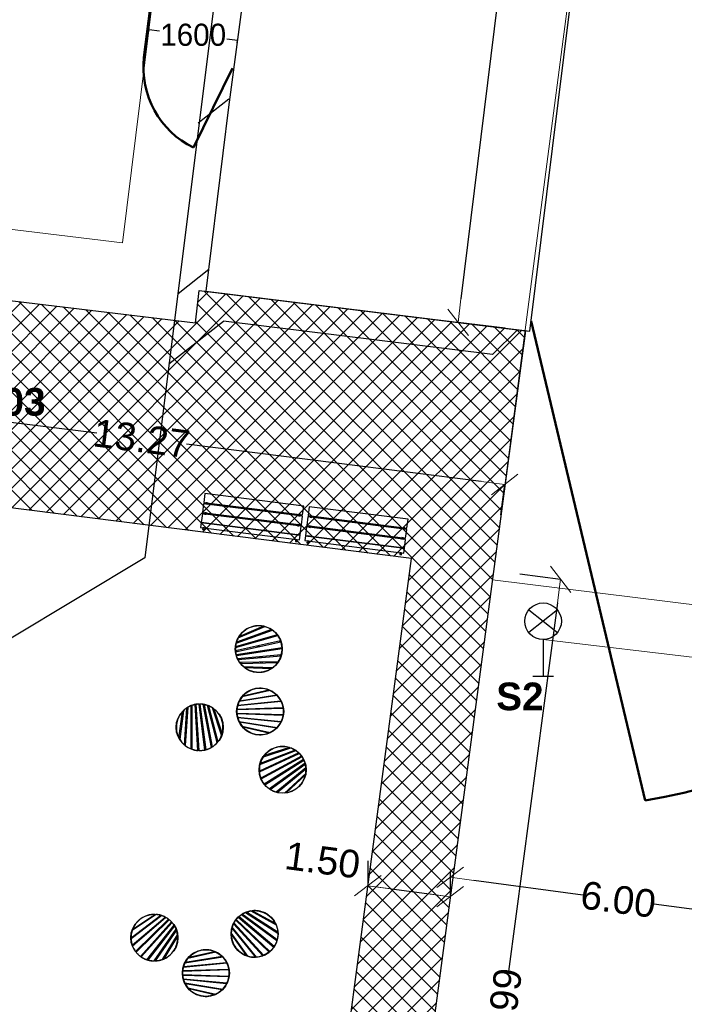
# Model space of a CAD drawing. Header units: millimetres. Extents: x 1001806 to 1216649, y -881308 to -714934.
# Tile 6 of 15: x 1079730 to 1091737, y -796494 to -778704. Entities that reach past the tile are written whole.
import ezdxf

# ---------------------------------------------------------------- set-up
doc = ezdxf.new("R2010")
doc.units = ezdxf.units.MM
doc.header["$MEASUREMENT"] = 0
for name, color, linetype in [('0 - OBRÁZEK_ TABULKA .R', 7, 'Continuous'), ('2 - KÓTA NS.2D', 7, 'Continuous'), ('2 - TEXT HLAVNÍ UNIVERSÁL.2D', 7, 'Continuous'), ('2 - ČÁRA HLAVNÍ.2D', 7, 'Continuous'), ('2 - ČÁRA POMOCNÁ.2Da', 7, 'Continuous'), ('Nové_3 - SVĚTLA.3D', 7, 'Continuous')]:
    doc.layers.add(name, color=color, linetype=linetype)
doc.styles.add('GENEROVANÝ_STYL_1', font='Arial.ttf')
doc.styles.add('GENEROVANÝ_STYL_7', font='arialbd.ttf')
doc.linetypes.add('KANALIZACE - DEŠŤOVÁ', pattern='A,0,[8,SYROVICE PÓDIUM1.Shx,S=23.809524,R=0,X=0,Y=0],-3000,0', length=3000)
doc.linetypes.add('ČÁRA DVOJITÁ II', pattern='A,0,[9,SYROVICE PÓDIUM1.Shx,S=1.984127,R=0,X=0,Y=-0.0625],-250,0', length=250)
doc.dimstyles.new('GENEROVANÝ_STYL__1', dxfattribs={"dimtxt": 500, "dimasz": 427.5, "dimexe": 0.18, "dimexo": 450, "dimgap": 0, "dimtad": 1, "dimlfac": 0.001, "dimzin": 0, "dimdsep": 46, "dimtxsty": 'GENEROVANÝ_STYL_1', "dimblk": 'ARROWHEAD_6', "dimblk1": 'ARROWHEAD_6', "dimblk2": 'ARROWHEAD_6', "dimcen": 0.09, "dimclrd": 256, "dimclre": 256, "dimclrt": 256, "dimadec": 0, "dimazin": 0, "dimtfac": 1, "dimtdec": 4, "dimtmove": 0, "dimatfit": 3, "dimfxl": 1, "dimtolj": 1, "dimtzin": 0, "dimarcsym": 0})
doc.dimstyles.get("Standard").update_dxf_attribs({"dimtxt": 0.18, "dimasz": 0.18, "dimexe": 0.18, "dimexo": 0.0625, "dimgap": 0.09, "dimtad": 0, "dimtih": 1, "dimtoh": 1, "dimdec": 4, "dimzin": 0, "dimdsep": 46, "dimtxsty": 'Standard', "dimcen": 0.09, "dimadec": 0, "dimazin": 0, "dimtfac": 1, "dimtdec": 4, "dimtofl": 0, "dimtmove": 0, "dimatfit": 3, "dimfxl": 1, "dimtolj": 1, "dimtzin": 0, "dimarcsym": 0})

# ---------------------------------------------------------------- blocks, each defined once
blk = doc.blocks.new('Venkovní lavička 26')
at = {"layer": '2 - ČÁRA POMOCNÁ.2Da', "color": 1, "linetype": 'Continuous', "lineweight": 30, "flags": 128}
for points in [[(39.9996, -33.77465), (70.0002, -33.77465), (70.0002, 0), (39.9996, 0)], [(1760.0004, -33.77465), (1760.0004, 0), (1729.9998, 0), (1729.9998, -33.77465)], [(1800, -33.77465), (0, -33.77465), (0, -121.7749), (1800, -121.7749)], [(0, -284.1293), (1800, -284.1293), (1800, -124.059), (0, -124.059)], [(70.0002, -121.7749), (39.9996, -121.7749), (39.9996, -124.059), (70.0002, -124.059)], [(1760.0004, -124.0213), (1760.0004, -121.7749), (1729.9998, -121.7749), (1729.9998, -124.0213)], [(0, -467.0666), (1800, -467.0666), (1800, -306.9963), (0, -306.9963)], [(70.0002, -306.99695), (70.0002, -284.1293), (39.9996, -284.1293), (39.9996, -306.99695)], [(1729.9998, -284.1293), (1729.9998, -306.99695), (1760.0004, -306.99695), (1760.0004, -284.1293)], [(0, -650.0039), (1800, -650.0039), (1800, -489.9336), (0, -489.9336)], [(70.0002, -489.93425), (70.0002, -467.0666), (39.9996, -467.0666), (39.9996, -489.93425)], [(1729.9998, -467.0666), (1729.9998, -489.93425), (1760.0004, -489.93425), (1760.0004, -467.0666)]]:
    blk.add_lwpolyline(points, close=True, dxfattribs=at)
blk = doc.blocks.new('Čára_2', base_point=(1089187, -789902))
at = {"layer": '2 - ČÁRA HLAVNÍ.2D', "color": 1, "linetype": 'Continuous', "lineweight": 30}
for p, q in [((1089187, -789902), (1089187, -790567)), ((1088999, -790567), (1089374, -790567))]:
    blk.add_line(p, q, dxfattribs=at)
blk = doc.blocks.new('ARROWHEAD_6')
at = {"color": 0, "linetype": 'Continuous', "lineweight": 0}
for p, q in [((-0.5, -0.5), (0.5, 0.5)), ((0, 0), (-1, 0))]:
    blk.add_line(p, q, dxfattribs=at)
blk = doc.blocks.new('*D8', base_point=(1118812, -1697940))
at = {"layer": '2 - KÓTA NS.2D', "color": 96, "linetype": 'Continuous', "lineweight": -2, "true_color": 0x007d00}
for p, q in [((1086021, -793903), (1086021, -794353)), ((1087508, -794101), (1087508, -794551)), ((1086445, -794409), (1087084, -794494))]:
    blk.add_line(p, q, dxfattribs=at)
at = {"layer": 'Defpoints', "color": 0}
for p in [(1086021, -794353), (1087508, -794551), (1087508, -794551)]:
    blk.add_point(p, dxfattribs=at)
at = {"layer": '2 - KÓTA NS.2D', "color": 96, "lineweight": -2, "true_color": 0x007d00, "xscale": 427.5, "yscale": 427.5, "zscale": 427.5}
for p, rotation in [((1086021, -794353), 172.4284188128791), ((1087508, -794551), 352.428418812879)]:
    blk.add_blockref('ARROWHEAD_6', p, dxfattribs=dict(at, rotation=rotation))
at = {"layer": '2 - KÓTA NS.2D', "color": 96, "lineweight": 0, "true_color": 0x007d00, "insert": (1085202, -793891), "char_height": 500, "attachment_point": 5, "rotation": 352.4284, "style": 'GENEROVANÝ_STYL_1'}
blk.add_mtext('\\A1;1.50', dxfattribs=at)
blk = doc.blocks.new('*D10', base_point=(1118812, -1697940))
at = {"layer": '2 - KÓTA NS.2D', "color": 96, "linetype": 'Continuous', "lineweight": -2, "true_color": 0x007d00}
for p, q in [((1087508, -794101), (1087508, -794197)), ((1087932, -794254), (1089902, -794516)), ((1093124, -794944), (1091189, -794687)), ((1093547, -795066), (1093547, -795001))]:
    blk.add_line(p, q, dxfattribs=at)
at = {"layer": 'Defpoints', "color": 0}
for p in [(1087508, -794551), (1093547, -794616), (1093451, -795341)]:
    blk.add_point(p, dxfattribs=at)
at = {"layer": '2 - KÓTA NS.2D', "color": 96, "lineweight": -2, "true_color": 0x007d00, "xscale": 427.5, "yscale": 427.5, "zscale": 427.5}
for p, rotation in [((1087508, -794198), 172.4284188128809), ((1093547, -795000), 352.428418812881)]:
    blk.add_blockref('ARROWHEAD_6', p, dxfattribs=dict(at, rotation=rotation))
at = {"layer": '2 - KÓTA NS.2D', "color": 96, "lineweight": 0, "true_color": 0x007d00, "insert": (1090545, -794601), "char_height": 500, "attachment_point": 5, "rotation": 352.4284, "style": 'GENEROVANÝ_STYL_1'}
blk.add_mtext('\\A1;6.00', dxfattribs=at)
blk = doc.blocks.new('*D12', base_point=(1118812, -1697940))
at = {"layer": '2 - KÓTA NS.2D', "color": 96, "linetype": 'Continuous', "lineweight": -2, "true_color": 0x007d00}
for p, q in [((1088765, -788717), (1089501, -788815)), ((1089445, -789239), (1088559, -795901)), ((1087450, -804238), (1088342, -797526)), ((1086632, -804560), (1087393, -804662))]:
    blk.add_line(p, q, dxfattribs=at)
at = {"layer": 'Defpoints', "color": 0}
for p in [(1088319, -788658), (1086186, -804501), (1087740, -804708)]:
    blk.add_point(p, dxfattribs=at)
at = {"layer": '2 - KÓTA NS.2D', "color": 96, "lineweight": -2, "true_color": 0x007d00, "xscale": 427.5, "yscale": 427.5, "zscale": 427.5}
for p, rotation in [((1089501, -788815), 82.42286046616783), ((1087393, -804662), 262.4228604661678)]:
    blk.add_blockref('ARROWHEAD_6', p, dxfattribs=dict(at, rotation=rotation))
at = {"layer": '2 - KÓTA NS.2D', "color": 96, "lineweight": 0, "true_color": 0x007d00, "insert": (1088450, -796714), "char_height": 500, "attachment_point": 5, "rotation": 82.4229, "style": 'GENEROVANÝ_STYL_1'}
blk.add_mtext('\\A1;15.99', dxfattribs=at)
blk = doc.blocks.new('*D14', base_point=(1118812, -1697940))
at = {"layer": '2 - KÓTA NS.2D', "color": 96, "linetype": 'Continuous', "lineweight": -2, "true_color": 0x007d00}
for p, q in [((1075189, -786520), (1075325, -785440)), ((1075749, -785493), (1081121, -786171)), ((1088068, -787048), (1082746, -786376)), ((1088422, -787653), (1088492, -787101))]:
    blk.add_line(p, q, dxfattribs=at)
at = {"layer": 'Defpoints', "color": 0}
for p in [(1075133, -786966), (1088448, -787448), (1088366, -788100)]:
    blk.add_point(p, dxfattribs=at)
at = {"layer": '2 - KÓTA NS.2D', "color": 96, "lineweight": -2, "true_color": 0x007d00, "xscale": 427.5, "yscale": 427.5, "zscale": 427.5}
for p, rotation in [((1075325, -785440), 172.8084746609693), ((1088492, -787101), 352.8084746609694)]:
    blk.add_blockref('ARROWHEAD_6', p, dxfattribs=dict(at, rotation=rotation))
at = {"layer": '2 - KÓTA NS.2D', "color": 96, "lineweight": 0, "true_color": 0x007d00, "insert": (1081933, -786274), "char_height": 500, "attachment_point": 5, "rotation": 352.8085, "style": 'GENEROVANÝ_STYL_1'}
blk.add_mtext('\\A1;13.27', dxfattribs=at)
blk = doc.blocks.new('*D19', base_point=(1118812, -1697940))
at = {"layer": '2 - KÓTA NS.2D', "color": 96, "linetype": 'Continuous', "lineweight": -2, "true_color": 0x007d00}
for p, q in [((1090129, -771119), (1089277, -771013)), ((1089225, -771438), (1088567, -776755)), ((1087703, -783749), (1088366, -778381)), ((1088503, -784279), (1087650, -784173))]:
    blk.add_line(p, q, dxfattribs=at)
at = {"layer": 'Defpoints', "color": 0}
for p in [(1090576, -771174), (1087998, -784216), (1088949, -784334)]:
    blk.add_point(p, dxfattribs=at)
at = {"layer": '2 - KÓTA NS.2D', "color": 96, "lineweight": -2, "true_color": 0x007d00, "xscale": 427.5, "yscale": 427.5, "zscale": 427.5}
for p, rotation in [((1089277, -771013), 82.95314980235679), ((1087650, -784173), 262.9531498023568)]:
    blk.add_blockref('ARROWHEAD_6', p, dxfattribs=dict(at, rotation=rotation))
at = {"layer": '2 - KÓTA NS.2D', "color": 96, "lineweight": 0, "true_color": 0x007d00, "insert": (1088467, -777568), "char_height": 500, "attachment_point": 5, "rotation": 82.9531, "style": 'GENEROVANÝ_STYL_1'}
blk.add_mtext('\\A1;13.26', dxfattribs=at)
blk = doc.blocks.new('*D30')
at = {"color": 0, "lineweight": -2}
for p, q in [((1082061, -778925), (1082066, -778880)), ((1082066, -778881), (1082255, -778904)), ((1083662, -779078), (1083474, -779055)), ((1083657, -779123), (1083663, -779078))]:
    blk.add_line(p, q, dxfattribs=at)
at = {"color": 0}
for points in [[(1082066, -778880), (1082066, -778881), (1082066, -778880)], [(1083662, -779078), (1083662, -779078), (1083663, -779078)]]:
    blk.add_solid(points, dxfattribs=at)
at = {"layer": 'Defpoints', "color": 0}
for p in [(1082061, -778925), (1082066, -778880), (1083657, -779123)]:
    blk.add_point(p, dxfattribs=at)
at = {"color": 0, "lineweight": 18, "insert": (1082864, -778979), "char_height": 400, "attachment_point": 5}
blk.add_mtext('\\A1;1600', dxfattribs=at)

msp = doc.modelspace()

# ---------------------------------------------------------------- hatches: boundary and pattern name
at = {"layer": '0 - OBRÁZEK_ TABULKA .R', "linetype": 'Continuous', "lineweight": 0}
h = msp.add_hatch(dxfattribs=at)
h.set_pattern_fill('PODLAHA___DLAŽBA_50_kopí_85', color=0, style=0, pattern_type=2)
h.set_pattern_definition([(45, (1118812.4, -1697940.48), (-176.776695, 176.776695), []), (135, (1118812.4, -1697940.48), (176.776695, 176.776695), [])])
h.paths.add_polyline_path([(1075132.527, -786966.263), (1086807.347, -788439.381), (1084706.742, -804242.474), (1086185.578, -804500.947), (1088867.614, -784323.689), (1082975.23, -783595.307), (1082903.08, -784179.107), (1075540.356, -783296.422)])

# ---------------------------------------------------------------- linework, layer by layer
at = {"color": 1, "lineweight": 50}
for p, q in [((1082089.311, -778495.027), (1081974.796, -779387.712)), ((1083572.067, -779579.169), (1082867.759, -781015.814)), ((1088971.613, -784151.769), (1091033.116, -792809.725))]:
    msp.add_line(p, q, dxfattribs=at)
for centre, radius, start, end in [((1083585.333, -779563.315), 1620.083, 173.7774241, 243.7093664), ((1089832.877, -784922.556), 7977.97, 278.6526658, 357.6935127)]:
    msp.add_arc(centre, radius, start, end, dxfattribs=at)
at = {"layer": '0 - OBRÁZEK_ TABULKA .R', "color": 0, "linetype": 'Continuous', "lineweight": 15, "flags": 128}
for points in [[(1088269.314, -788824.77), (1101791.774, -790496.345), (1104141.052, -771433.678), (1103297.365, -770026.426), (1090772.882, -768478.216), (1090575.865, -771173.927)], [(1075132.527, -786966.263), (1086807.347, -788439.381), (1084706.742, -804242.474), (1086185.578, -804500.947), (1088867.614, -784323.689), (1082975.23, -783595.307), (1082903.08, -784179.107), (1075540.356, -783296.422)]]:
    msp.add_lwpolyline(points, close=True, dxfattribs=at)
at = {"layer": '0 - OBRÁZEK_ TABULKA .R', "color": 0, "linetype": 'Continuous', "lineweight": 30, "flags": 128}
msp.add_lwpolyline([(1084503.901, -772201.777), (1083861.029, -777565.076), (1083504.825, -780283.952), (1083093.684, -783609.946), (1088949.116, -784333.763), (1090575.865, -771173.927), (1084720.432, -770450.11), (1084503.901, -772201.777)], close=True, dxfattribs=at)
at = {"layer": '2 - ČÁRA HLAVNÍ.2D', "color": 0, "linetype": 'KANALIZACE - DEŠŤOVÁ', "lineweight": 30}
for p, q in [((1084240.278, -770390.132), (1081988.288, -788424.52)), ((1082952.496, -780568.913), (1083509.983, -780134.645)), ((1082591.447, -783648.286), (1083148.935, -783214.018)), ((1082425.541, -784922.91), (1083413.533, -784153.29)), ((1088273.488, -784754.052), (1083413.533, -784153.29)), ((1088721.867, -784305.672), (1088273.488, -784754.052)), ((1081988.288, -788424.52), (1079543.49, -789897.847))]:
    msp.add_line(p, q, dxfattribs=at)
at = {"layer": '2 - ČÁRA HLAVNÍ.2D', "color": 0, "linetype": 'Continuous', "lineweight": 30}
for p, q in [((1088929.179, -789366.162), (1089443.924, -789778.668)), ((1089443.924, -789366.162), (1088929.179, -789778.668)), ((1083678.762, -789873.613), (1084156.544, -789667.837)), ((1084131.951, -789662.097), (1083691.488, -789851.8)), ((1083628.346, -790049.686), (1084390.942, -789829.728)), ((1084381.369, -789816.878), (1083629.605, -790033.712)), ((1083641.136, -789968.861), (1084295.861, -789734.025)), ((1084280.705, -789723.526), (1083646.164, -789951.122)), ((1083969.516, -789732.056), (1083972.332, -789747.176)), ((1083987.512, -789828.688), (1083990.294, -789843.626)), ((1083997.766, -789719.889), (1084000.581, -789735.009)), ((1084016.117, -789818.428), (1084018.899, -789833.366)), ((1084443.727, -789929.456), (1083628.962, -790108.614)), ((1083630.446, -790123.646), (1084448.686, -789943.724)), ((1084469.035, -790052.99), (1083640.883, -790179.688)), ((1083644.91, -790194.246), (1084469.546, -790068.087)), ((1084005.503, -789925.29), (1084008.262, -789940.106)), ((1084023.488, -790021.862), (1084026.236, -790036.616)), ((1084034.463, -789916.937), (1084037.223, -789931.753)), ((1084052.804, -790015.416), (1084055.552, -790030.17)), ((1084456.2, -790180.13), (1083665.549, -790249.445)), ((1083672.474, -790263.896), (1084451.895, -790195.565)), ((1084041.468, -790118.403), (1084044.216, -790133.157)), ((1084059.442, -790214.913), (1084062.201, -790229.729)), ((1084071.139, -790113.864), (1084073.886, -790128.618)), ((1084089.468, -790212.281), (1084092.227, -790227.097)), ((1084401.946, -790303.645), (1083706.577, -790320.247)), ((1083717.654, -790334.987), (1084391.586, -790318.896)), ((1084295.796, -790415.548), (1083775.969, -790395.565)), ((1083795.694, -790411.334), (1084274.918, -790429.757)), ((1084077.41, -790311.394), (1084080.192, -790326.331)), ((1084095.373, -790407.844), (1084098.189, -790422.963)), ((1084107.791, -790310.668), (1084110.573, -790325.606)), ((1084126.109, -790409.026), (1084128.925, -790424.145)), ((1084379.51, -790914.027), (1083692.856, -791025.02)), ((1083701.047, -791008.501), (1084366.533, -790900.93)), ((1084254.666, -790823.45), (1083747.285, -790938.27)), ((1083763.79, -790919.156), (1084231.54, -790813.304)), ((1084059.042, -790867.72), (1084059.042, -790852.34)), ((1084059.042, -790965.828), (1084059.042, -790950.634)), ((1084089.042, -790860.93), (1084089.042, -790845.551)), ((1084089.042, -790960.979), (1084089.042, -790945.784)), ((1082767.735, -791127.056), (1082721.974, -791821.115)), ((1082825.145, -791880.546), (1082826.915, -791098.137)), ((1082841.928, -791092.535), (1082840.132, -791886.216)), ((1082950.529, -791909.546), (1082898.754, -791076.924)), ((1082913.615, -791074.218), (1082965.61, -791910.39)), ((1083076.261, -791899.911), (1082970.366, -791068.843)), ((1082985.47, -791068.712), (1083090.916, -791896.251)), ((1083194.971, -791852.612), (1083044.217, -791073.378)), ((1083060.014, -791076.062), (1083208.627, -791844.229)), ((1083298.807, -791766.488), (1083123.571, -791093.357)), ((1083140.788, -791099.954), (1083310.622, -791752.333)), ((1083655.301, -791160.182), (1084489.096, -791133.226)), ((1084455.462, -791025.52), (1083665.485, -791102.137)), ((1083669.647, -791086.663), (1084448.403, -791011.134)), ((1084059.042, -791063.967), (1084059.042, -791048.897)), ((1084089.042, -791061.058), (1084089.042, -791045.987)), ((1082607.749, -791683.3), (1082669.03, -791207.653)), ((1082686.503, -791189.42), (1082620.03, -791705.367)), ((1082707.712, -791809.43), (1082752.062, -791136.767)), ((1083377.21, -791633.66), (1083215.065, -791139.364)), ((1083235.651, -791153.993), (1083385.131, -791609.681)), ((1084491.358, -791148.161), (1083654.008, -791175.231)), ((1083654.008, -791232.236), (1084491.358, -791259.307)), ((1084489.096, -791274.241), (1083655.301, -791247.286)), ((1083665.485, -791305.331), (1084455.462, -791381.947)), ((1084059.042, -791162.137), (1084059.042, -791147.129)), ((1084059.042, -791260.338), (1084059.042, -791245.33)), ((1084089.042, -791161.167), (1084089.042, -791146.159)), ((1084089.042, -791261.308), (1084089.042, -791246.3)), ((1082826.03, -791489.359), (1082841.033, -791487.938)), ((1082923.824, -791480.097), (1082938.765, -791478.682)), ((1083021.588, -791470.839), (1083036.529, -791469.424)), ((1083119.321, -791461.583), (1083134.324, -791460.162)), ((1083125.046, -791491.175), (1083140.049, -791489.754)), ((1083217.023, -791452.331), (1083232.149, -791450.898)), ((1083224.678, -791481.74), (1083239.805, -791480.307)), ((1083314.694, -791443.081), (1083330.005, -791441.631)), ((1083324.282, -791472.307), (1083339.592, -791470.857)), ((1084448.403, -791396.333), (1083669.647, -791320.805)), ((1083692.856, -791382.448), (1084379.51, -791493.44)), ((1084366.533, -791506.537), (1083701.047, -791398.966)), ((1083747.285, -791469.197), (1084254.666, -791584.018)), ((1084231.54, -791594.163), (1083763.79, -791488.312)), ((1084059.042, -791358.571), (1084059.042, -791343.5)), ((1084059.042, -791456.834), (1084059.042, -791441.639)), ((1084089.042, -791361.48), (1084089.042, -791346.409)), ((1084089.042, -791461.683), (1084089.042, -791446.488)), ((1082626.418, -791538.396), (1082641.729, -791536.946)), ((1082630.349, -791507.89), (1082645.66, -791506.44)), ((1082726.205, -791528.946), (1082741.332, -791527.514)), ((1082728.204, -791498.623), (1082743.331, -791497.19)), ((1082825.962, -791519.499), (1082840.965, -791518.078)), ((1082925.687, -791510.055), (1082940.628, -791508.64)), ((1083025.382, -791500.614), (1083040.323, -791499.199)), ((1084059.042, -791555.127), (1084059.042, -791539.748)), ((1084089.042, -791561.916), (1084089.042, -791546.537)), ((1084770.31, -791951.907), (1084060.149, -792280.295)), ((1084061.329, -792296.275), (1084781.721, -791963.156)), ((1084070.522, -792161.684), (1084719.129, -791910.445)), ((1084703.714, -791900.33), (1084075.101, -792143.824)), ((1084819.843, -792008.097), (1084086.737, -792406.213)), ((1084092.333, -792420.243), (1084828.565, -792020.43)), ((1084132.475, -792020.432), (1084628.322, -791863.095)), ((1084604.421, -791854.942), (1084147.303, -791999.99)), ((1084294.334, -791969.072), (1084286.562, -791955.802)), ((1084323.652, -791959.77), (1084315.88, -791946.499)), ((1084857.373, -792069.619), (1084148.503, -792516.151)), ((1084158.002, -792527.895), (1084863.863, -792083.259)), ((1084884.41, -792138.493), (1084241.457, -792603.837)), ((1084254.818, -792612.683), (1084888.638, -792153.949)), ((1084344.896, -792055.405), (1084337.217, -792042.293)), ((1084373.234, -792044.428), (1084365.555, -792031.317)), ((1084395.473, -792141.763), (1084387.857, -792128.759)), ((1084422.83, -792129.112), (1084415.214, -792116.108)), ((1084472.443, -792213.823), (1084464.858, -792200.873)), ((1084899.763, -792218.87), (1084363.341, -792661.661)), ((1084381.158, -792666.404), (1084901.044, -792237.263)), ((1084446.065, -792228.147), (1084438.481, -792215.197)), ((1084496.674, -792314.559), (1084489.089, -792301.609)), ((1084522.071, -792298.561), (1084514.486, -792285.611)), ((1084896.638, -792321.233), (1084516.844, -792676.728)), ((1084541.927, -792673.795), (1084892.055, -792346.068)), ((1084571.714, -792383.326), (1084564.098, -792370.322)), ((1084547.298, -792400.998), (1084539.681, -792387.993)), ((1084597.937, -792487.463), (1084590.258, -792474.352)), ((1084621.374, -792468.117), (1084613.695, -792455.006)), ((1082196.526, -794870.84), (1081762.769, -795158.024)), ((1081771.428, -795134.301), (1082171.305, -794869.549)), ((1084380.415, -795328.931), (1083750.598, -794864.715)), ((1083809.058, -794834.366), (1084394.055, -795210.652)), ((1084393.153, -795192.236), (1083826.19, -794827.551)), ((1083907.519, -794806.202), (1084361.707, -795059.841)), ((1084351.283, -795036.839), (1083932.571, -794803.012)), ((1081741.402, -795292.414), (1082279.234, -794885.992)), ((1082296.832, -794891.495), (1081741.892, -795310.845)), ((1081764.417, -795427.758), (1082357.414, -794917.346)), ((1082371.472, -794925.038), (1081769.93, -795442.804)), ((1081824.491, -795541.572), (1082420.449, -794957.812)), ((1082432.216, -794967.284), (1081833.716, -795553.532)), ((1081914.016, -795630.378), (1082473.4, -795006.697)), ((1081918.896, -795036.665), (1081930.007, -795047.298)), ((1082483.379, -795018.036), (1081926.37, -795639.069)), ((1083594.133, -795038.901), (1084123.006, -795615.494)), ((1084137.87, -795609.509), (1083601.377, -795024.608)), ((1083632.589, -794974.621), (1084234.866, -795551.859)), ((1084246.529, -795542.26), (1083641.684, -794962.561)), ((1083679.778, -794920.153), (1084320.802, -795459.575)), ((1084329.1, -795446.953), (1083690.796, -794909.821)), ((1083737.161, -794873.445), (1084376.053, -795344.35)), ((1084131.185, -795023.732), (1084121.031, -795035.035)), ((1084156.743, -795040.172), (1084146.589, -795051.475)), ((1084196.869, -794950.608), (1084186.592, -794962.049)), ((1084223.724, -794965.605), (1084213.447, -794977.046)), ((1081893.249, -795053.645), (1081904.36, -795064.278)), ((1081965.665, -795122.946), (1081976.643, -795133.452)), ((1081989.91, -795104.625), (1082000.888, -795115.13)), ((1082027.44, -795689.237), (1082518.274, -795065.526)), ((1082038.059, -795192.226), (1082048.947, -795202.646)), ((1082526.576, -795079.232), (1082042.713, -795694.084)), ((1082060.903, -795172.563), (1082071.791, -795182.983)), ((1082160.503, -795711.45), (1082555.064, -795138.62)), ((1082561.336, -795155.958), (1082178.938, -795711.129)), ((1083552.232, -795226.427), (1083829.473, -795617.748)), ((1083853.457, -795625.655), (1083552.727, -795201.178)), ((1083565.261, -795118.032), (1083988.455, -795642.769)), ((1084006.862, -795641.698), (1083570.206, -795100.27)), ((1083999.876, -795169.912), (1083989.847, -795181.077)), ((1084022.842, -795189.238), (1084012.813, -795200.403)), ((1084065.52, -795096.833), (1084055.449, -795108.044)), ((1084089.782, -795114.716), (1084079.712, -795125.928)), ((1082110.431, -795261.485), (1082121.273, -795271.861)), ((1082131.873, -795240.481), (1082142.716, -795250.857)), ((1082182.78, -795330.722), (1082193.623, -795341.098)), ((1082202.821, -795308.377), (1082213.664, -795318.753)), ((1082255.106, -795399.937), (1082265.994, -795410.357)), ((1082273.746, -795376.251), (1082284.634, -795386.671)), ((1082312.26, -795683.878), (1082580.107, -795237.921)), ((1082582.505, -795263.061), (1082335.579, -795674.185)), ((1083803.07, -795389.008), (1083792.916, -795400.312)), ((1083868.651, -795315.999), (1083858.58, -795327.21)), ((1083889.025, -795338.211), (1083878.954, -795349.422)), ((1083934.253, -795242.967), (1083924.224, -795254.132)), ((1083955.923, -795263.736), (1083945.894, -795274.901)), ((1082327.411, -795469.131), (1082338.388, -795479.637)), ((1082344.649, -795444.104), (1082355.627, -795454.61)), ((1082399.694, -795538.305), (1082410.805, -795548.938)), ((1082415.53, -795511.936), (1082426.641, -795522.569)), ((1083273.873, -795549.498), (1082766.491, -795664.318)), ((1082782.996, -795645.204), (1083250.746, -795539.352)), ((1083078.248, -795593.767), (1083078.248, -795578.388)), ((1083108.248, -795586.978), (1083108.248, -795571.599)), ((1083737.509, -795461.995), (1083727.231, -795473.436)), ((1083755.29, -795487.093), (1083745.012, -795498.534)), ((1083822.147, -795412.663), (1083811.994, -795423.967)), ((1083474.668, -795751.568), (1082684.691, -795828.184)), ((1082688.853, -795812.71), (1083467.61, -795737.182)), ((1083398.717, -795640.075), (1082712.063, -795751.067)), ((1082720.253, -795734.549), (1083385.739, -795626.978)), ((1083078.248, -795691.876), (1083078.248, -795676.681)), ((1083108.248, -795687.027), (1083108.248, -795671.832)), ((1083510.564, -795874.209), (1082673.214, -795901.279)), ((1082674.507, -795886.229), (1083508.302, -795859.274)), ((1083078.248, -795790.015), (1083078.248, -795774.945)), ((1083078.248, -795888.185), (1083078.248, -795873.177)), ((1083108.248, -795787.105), (1083108.248, -795772.035)), ((1083108.248, -795887.215), (1083108.248, -795872.207)), ((1082673.214, -795958.284), (1083510.564, -795985.354)), ((1083508.302, -796000.289), (1082674.507, -795973.333)), ((1082684.691, -796031.378), (1083474.668, -796107.995)), ((1083467.61, -796122.381), (1082688.853, -796046.852)), ((1082712.063, -796108.495), (1083398.717, -796219.488)), ((1083078.248, -795986.386), (1083078.248, -795971.378)), ((1083078.248, -796084.618), (1083078.248, -796069.548)), ((1083108.248, -795987.356), (1083108.248, -795972.348)), ((1083108.248, -796087.528), (1083108.248, -796072.457)), ((1083385.739, -796232.585), (1082720.253, -796125.014)), ((1082766.491, -796195.245), (1083273.873, -796310.065)), ((1083250.746, -796320.211), (1082782.996, -796214.359)), ((1083078.248, -796182.881), (1083078.248, -796167.687)), ((1083078.248, -796281.174), (1083078.248, -796265.795)), ((1083108.248, -796187.731), (1083108.248, -796172.536)), ((1083108.248, -796287.964), (1083108.248, -796272.584))]:
    msp.add_line(p, q, dxfattribs=at)
at = {"layer": '2 - ČÁRA HLAVNÍ.2D', "color": 0, "linetype": 'ČÁRA DVOJITÁ II', "lineweight": 15}
msp.add_line((1102242.807, -791449.657), (1089186.551, -789902.235), dxfattribs=at)
at = {"layer": '2 - ČÁRA HLAVNÍ.2D', "color": 0, "linetype": 'Continuous', "lineweight": 0}
msp.add_line((1086021.274, -794353.098), (1087508.196, -794550.745), dxfattribs=at)
at = {"layer": '2 - ČÁRA HLAVNÍ.2D', "color": 0, "linetype": 'Continuous', "lineweight": 15, "flags": 128}
msp.add_lwpolyline([(1078529.281, -770438.08), (1083039.281, -771008.08), (1081589.281, -782738.08), (1077059.281, -782188.08)], close=True, dxfattribs=at)
at = {"layer": '2 - ČÁRA HLAVNÍ.2D', "color": 0, "linetype": 'Continuous', "lineweight": 30}
msp.add_lwpolyline([(1075540.356, -783296.422), (1082903.08, -784179.107), (1082975.23, -783595.307), (1088867.614, -784323.689), (1088779.692, -784999.617), (1086185.578, -804500.947), (1084706.742, -804242.474), (1086807.347, -788439.381), (1075132.527, -786966.263)], close=True, dxfattribs=at)
for centre, radius in [((1089186.551, -789572.415), 329.819), ((1084048.599, -790074.763), 425), ((1084048.599, -790074.763), 422), ((1084074.042, -791203.734), 425), ((1084074.042, -791203.734), 422), ((1082981.591, -791489.694), 425), ((1082981.591, -791489.694), 422), ((1084480.521, -792257.298), 425), ((1084480.521, -792257.298), 422), ((1082162.398, -795290.454), 425), ((1082162.398, -795290.454), 422), ((1083973.209, -795222.046), 425), ((1083973.209, -795222.046), 422), ((1083093.248, -795929.781), 425), ((1083093.248, -795929.781), 422)]:
    msp.add_circle(centre, radius, dxfattribs=at)
for centre, radius, start, end in [((1084048.599, -790074.763), 421, 116.7724696, 148.0212711), ((1084048.599, -790074.763), 421, 78.5807661, 116.7724696), ((1084048.599, -790074.763), 402, 78.7353701, 82.7065097), ((1084048.599, -790074.763), 421, 56.5422651, 75.1433301), ((1084048.599, -790074.763), 421, 151.458719, 162.9213574), ((1084048.599, -790074.763), 402, 143.8955181, 147.8666016), ((1084048.599, -790074.763), 402, 55.9011985, 58.5968195), ((1084048.599, -790074.763), 421, 37.7744108, 54.0327873), ((1084048.599, -790074.763), 402, 36.5555233, 38.8553629), ((1084048.599, -790074.763), 421, 20.1908924, 35.5935003), ((1084048.599, -790074.763), 421, 176.5851244, 184.6119413), ((1084048.599, -790074.763), 421, 165.4308201, 174.4042049), ((1084048.599, -790074.763), 402, 173.3232518, 175.623057), ((1084048.599, -790074.763), 402, 160.8667089, 163.5623459), ((1084048.599, -790074.763), 402, 18.4069955, 20.5614938), ((1084048.599, -790074.763), 421, 10.5497796, 18.1350508), ((1084048.599, -790074.763), 402, 0.5380629, 2.6925226), ((1084048.599, -790074.763), 421, 345.5060372, 0.9086445), ((1084048.599, -790074.763), 421, 2.9644771, 10.5497796), ((1084048.599, -790074.763), 421, 186.6677809, 194.431777), ((1084048.599, -790074.763), 421, 196.4875951, 204.5144172), ((1084048.599, -790074.763), 402, 184.2413219, 186.395813), ((1084048.599, -790074.763), 402, 194.7037289, 196.8582103), ((1084048.599, -790074.763), 421, 327.0667535, 343.3251195), ((1084048.599, -790074.763), 402, 342.2441701, 344.5439552), ((1084048.599, -790074.763), 421, 206.6953166, 215.6687295), ((1084048.599, -790074.763), 402, 205.4764787, 207.7762651), ((1084048.599, -790074.763), 421, 218.1781913, 229.6408315), ((1084048.599, -790074.763), 402, 217.5372594, 220.2328474), ((1084048.599, -790074.763), 421, 233.0782516, 264.3270729), ((1084048.599, -790074.763), 402, 233.2329801, 237.2040794), ((1084048.599, -790074.763), 402, 298.3930826, 302.364095), ((1084048.599, -790074.763), 421, 305.9562131, 324.5572779), ((1084048.599, -790074.763), 402, 322.5026601, 325.1983033), ((1084048.599, -790074.763), 421, 264.3270729, 302.5187673), ((1084074.042, -791203.734), 421, 140.9089437, 152.3715763), ((1084074.042, -791203.734), 421, 106.2226966, 137.4715112), ((1084074.042, -791203.734), 402, 133.345694, 137.3167829), ((1084074.042, -791203.734), 421, 68.0309989, 106.2226966), ((1084074.042, -791203.734), 402, 68.18567, 72.1566894), ((1084074.042, -791203.734), 421, 45.9924894, 64.5935587), ((1084074.042, -791203.734), 402, 45.351472, 48.04711), ((1084074.042, -791203.734), 421, 27.2246447, 43.4830108), ((1082981.591, -791489.694), 421, 111.5554584, 120.5288563), ((1082981.591, -791489.694), 402, 110.336617, 112.6364077), ((1082981.591, -791489.694), 421, 101.3477201, 109.3745391), ((1082981.591, -791489.694), 402, 99.5638572, 101.7183365), ((1082981.591, -791489.694), 421, 91.5279031, 99.2918941), ((1082981.591, -791489.694), 402, 89.1014586, 91.2559402), ((1082981.591, -791489.694), 421, 81.4452602, 89.4720804), ((1082981.591, -791489.694), 402, 78.1833952, 80.4831824), ((1082981.591, -791489.694), 421, 70.2909383, 79.2643413), ((1082981.591, -791489.694), 402, 65.7268233, 68.4224089), ((1082981.591, -791489.694), 421, 56.3188454, 67.7814761), ((1084074.042, -791203.734), 421, 166.0353615, 174.0621797), ((1084074.042, -791203.734), 421, 154.8810424, 163.8544409), ((1084074.042, -791203.734), 402, 162.7734922, 165.0732826), ((1084074.042, -791203.734), 402, 150.3169222, 153.0125125), ((1084074.042, -791203.734), 402, 26.0058085, 28.3055987), ((1084074.042, -791203.734), 421, 9.6411114, 25.0437262), ((1084074.042, -791203.734), 402, 7.8572461, 10.011718), ((1082981.591, -791489.694), 421, 137.938391, 169.1872076), ((1082981.591, -791489.694), 402, 138.0930579, 142.0641394), ((1082981.591, -791489.694), 421, 123.0383201, 134.500958), ((1082981.591, -791489.694), 402, 122.3973041, 125.0929576), ((1082981.591, -791489.694), 402, 48.7555956, 52.7266835), ((1082981.591, -791489.694), 421, 21.6326016, 52.8814062), ((1084074.042, -791203.734), 421, 176.1180022, 183.8819978), ((1084074.042, -791203.734), 421, 185.9378203, 193.9646385), ((1084074.042, -791203.734), 402, 173.6915622, 175.8460383), ((1084074.042, -791203.734), 402, 184.1539617, 186.3084378), ((1084074.042, -791203.734), 402, 194.9267174, 197.2265078), ((1084074.042, -791203.734), 421, 334.9562738, 350.3588886), ((1084074.042, -791203.734), 402, 349.988282, 352.142781), ((1084074.042, -791203.734), 421, 0, 7.5852887), ((1084074.042, -791203.734), 421, 352.4147113, 0), ((1082981.591, -791489.694), 421, 169.1872076, 207.3788972), ((1082981.591, -791489.694), 421, 343.4409035, 21.6326016), ((1084074.042, -791203.734), 421, 196.1455591, 205.1189576), ((1084074.042, -791203.734), 421, 207.6284237, 219.0910563), ((1084074.042, -791203.734), 402, 206.9874112, 209.6830591), ((1084074.042, -791203.734), 421, 222.5284888, 253.7773034), ((1084074.042, -791203.734), 402, 222.6831638, 226.6542431), ((1084074.042, -791203.734), 402, 311.9529479, 314.6485715), ((1084074.042, -791203.734), 421, 316.5169892, 332.7753553), ((1084074.042, -791203.734), 402, 331.6944013, 333.9942526), ((1082981.591, -791489.694), 402, 203.2531556, 207.2242903), ((1082981.591, -791489.694), 421, 321.4023887, 340.0034522), ((1082981.591, -791489.694), 402, 343.5955705, 347.5665871), ((1084074.042, -791203.734), 421, 253.7773034, 291.9690011), ((1084074.042, -791203.734), 402, 287.8432609, 291.8143972), ((1084074.042, -791203.734), 421, 295.4064413, 314.0075106), ((1082981.591, -791489.694), 421, 210.8163409, 229.4174115), ((1082981.591, -791489.694), 402, 227.3628436, 230.0584695), ((1082981.591, -791489.694), 421, 231.9268871, 248.1852527), ((1082981.591, -791489.694), 402, 301.4157077, 303.7154973), ((1082981.591, -791489.694), 421, 302.6345478, 318.892905), ((1082981.591, -791489.694), 402, 320.7613712, 323.4570052), ((1084480.521, -792257.298), 421, 72.8844989, 104.1333074), ((1082981.591, -791489.694), 402, 247.1043015, 249.4041488), ((1082981.591, -791489.694), 421, 250.366172, 265.768787), ((1082981.591, -791489.694), 402, 265.3981797, 267.5526819), ((1082981.591, -791489.694), 421, 267.8246084, 275.409902), ((1082981.591, -791489.694), 421, 275.409902, 282.9951912), ((1082981.591, -791489.694), 402, 283.2671406, 285.4216139), ((1082981.591, -791489.694), 421, 285.0510085, 300.4536296), ((1084480.521, -792257.298), 421, 145.7624541, 164.3635197), ((1084480.521, -792257.298), 421, 104.1333074, 142.3250069), ((1084480.521, -792257.298), 402, 138.1993211, 142.1703367), ((1084480.521, -792257.298), 402, 73.0392193, 77.0103194), ((1084480.521, -792257.298), 421, 57.9844308, 69.4470689), ((1084480.521, -792257.298), 402, 57.3434967, 60.0390804), ((1084480.521, -792257.298), 421, 46.5015676, 55.4749666), ((1084480.521, -792257.298), 402, 45.2827254, 47.5825182), ((1084480.521, -792257.298), 421, 36.2938243, 44.3206471), ((1084480.521, -792257.298), 402, 34.5099709, 36.6644424), ((1084480.521, -792257.298), 421, 26.4740132, 34.2380053), ((1084480.521, -792257.298), 421, 166.8729966, 183.1313627), ((1084480.521, -792257.298), 402, 162.308899, 165.0045344), ((1084480.521, -792257.298), 402, 24.0475673, 26.2020487), ((1084480.521, -792257.298), 421, 16.3913679, 24.4181875), ((1084480.521, -792257.298), 402, 13.1295017, 15.4292929), ((1084480.521, -792257.298), 421, 5.2370493, 14.210448), ((1084480.521, -792257.298), 421, 185.312281, 200.7148968), ((1084480.521, -792257.298), 402, 182.0504094, 184.3502009), ((1084480.521, -792257.298), 421, 316.5787083, 347.827521), ((1084480.521, -792257.298), 402, 343.7017631, 347.6728421), ((1084480.521, -792257.298), 402, 0.6729496, 3.3685952), ((1084480.521, -792257.298), 421, 351.2649505, 2.7275837), ((1084480.521, -792257.298), 421, 202.7707219, 210.3560097), ((1084480.521, -792257.298), 402, 200.3442914, 202.4987646), ((1084480.521, -792257.298), 421, 210.3560097, 217.9412943), ((1084480.521, -792257.298), 402, 218.2132266, 220.3677252), ((1082162.398, -795290.454), 421, 88.7876844, 120.0364931), ((1082162.398, -795290.454), 421, 73.8876172, 85.3502514), ((1083973.209, -795222.046), 421, 112.9488212, 121.9222189), ((1083973.209, -795222.046), 421, 98.9767264, 110.4393628), ((1083973.209, -795222.046), 402, 108.3847226, 111.0803716), ((1083973.209, -795222.046), 421, 64.2904756, 95.5392951), ((1083973.209, -795222.046), 402, 91.4135417, 95.3846195), ((1083973.209, -795222.046), 421, 26.0987745, 64.2904756), ((1082162.398, -795290.454), 421, 120.0364931, 158.228208), ((1082162.398, -795290.454), 402, 88.9423587, 92.9134385), ((1082162.398, -795290.454), 402, 73.2466075, 75.9422527), ((1082162.398, -795290.454), 421, 62.4047512, 71.3781507), ((1082162.398, -795290.454), 402, 61.1859147, 63.4857048), ((1082162.398, -795290.454), 421, 52.1970121, 60.2238268), ((1082162.398, -795290.454), 402, 50.4131508, 52.5676258), ((1082162.398, -795290.454), 421, 42.3771945, 50.141198), ((1082162.398, -795290.454), 402, 39.9507545, 42.1052406), ((1082162.398, -795290.454), 421, 32.2945639, 40.3213727), ((1083973.209, -795222.046), 421, 154.2133433, 163.1867466), ((1083973.209, -795222.046), 421, 144.0056028, 152.0324265), ((1083973.209, -795222.046), 402, 152.9945115, 155.2942823), ((1083973.209, -795222.046), 421, 134.1857862, 141.9497732), ((1083973.209, -795222.046), 402, 142.2217488, 144.3762184), ((1083973.209, -795222.046), 421, 124.1031425, 132.1299551), ((1083973.209, -795222.046), 402, 131.7593441, 133.9138283), ((1083973.209, -795222.046), 402, 120.8412782, 123.1410697), ((1082162.398, -795290.454), 421, 161.6656354, 180.2667062), ((1082162.398, -795290.454), 402, 154.1024526, 158.0735878), ((1082162.398, -795290.454), 402, 29.0326941, 31.3324749), ((1082162.398, -795290.454), 421, 21.1402407, 30.1136353), ((1082162.398, -795290.454), 402, 16.5761131, 19.2716957), ((1082162.398, -795290.454), 421, 7.168144, 18.6307837), ((1083973.209, -795222.046), 421, 180.5962589, 211.8450955), ((1083973.209, -795222.046), 421, 165.6962072, 177.1588433), ((1083973.209, -795222.046), 402, 180.7509872, 184.7220812), ((1083973.209, -795222.046), 402, 165.0552587, 167.7508613), ((1082162.398, -795290.454), 421, 182.7761921, 199.0345371), ((1082162.398, -795290.454), 402, 178.2121401, 180.9077701), ((1082162.398, -795290.454), 421, 332.4818888, 3.7307168), ((1082162.398, -795290.454), 402, 359.6048841, 3.5759854), ((1082162.398, -795290.454), 421, 201.2154802, 216.6180941), ((1082162.398, -795290.454), 402, 197.9535948, 200.2534353), ((1082162.398, -795290.454), 421, 218.6738982, 226.2591994), ((1082162.398, -795290.454), 402, 216.2474831, 218.4019762), ((1082162.398, -795290.454), 421, 294.290192, 332.4818888), ((1083093.248, -795929.781), 421, 106.2226966, 137.4715112), ((1083093.248, -795929.781), 421, 68.0309989, 106.2226966), ((1083093.248, -795929.781), 402, 68.18567, 72.1566894), ((1083093.248, -795929.781), 421, 45.9924894, 64.5935587), ((1083973.209, -795222.046), 421, 211.8450955, 250.0367783), ((1083973.209, -795222.046), 421, 293.02406, 308.4266673), ((1083973.209, -795222.046), 402, 308.056064, 310.2105454), ((1082162.398, -795290.454), 421, 226.2591994, 233.8444902), ((1082162.398, -795290.454), 421, 235.9003106, 251.3029183), ((1082162.398, -795290.454), 402, 234.1164373, 236.2709083), ((1082162.398, -795290.454), 402, 252.2650022, 254.5647932), ((1082162.398, -795290.454), 421, 253.4838416, 269.7422056), ((1082162.398, -795290.454), 402, 271.6106669, 274.3063049), ((1082162.398, -795290.454), 421, 272.2516833, 290.8527535), ((1082162.398, -795290.454), 402, 294.444866, 298.4158858), ((1083093.248, -795929.781), 421, 154.8810424, 163.8544409), ((1083093.248, -795929.781), 421, 140.9089437, 152.3715763), ((1083093.248, -795929.781), 402, 150.3169223, 153.0125125), ((1083093.248, -795929.781), 402, 133.345694, 137.316783), ((1083093.248, -795929.781), 402, 45.351472, 48.04711), ((1083093.248, -795929.781), 421, 27.2246447, 43.4830108), ((1083093.248, -795929.781), 402, 26.0058085, 28.3055987), ((1083093.248, -795929.781), 421, 9.6411114, 25.0437262), ((1083973.209, -795222.046), 402, 245.9110927, 249.8821079), ((1083973.209, -795222.046), 421, 253.4742246, 272.0752949), ((1083973.209, -795222.046), 402, 270.0206681, 272.7163109), ((1083973.209, -795222.046), 421, 274.5847731, 290.8431381), ((1083973.209, -795222.046), 402, 289.7621896, 292.0619706), ((1083093.248, -795929.781), 421, 176.1180022, 183.8819978), ((1083093.248, -795929.781), 421, 166.0353615, 174.0621797), ((1083093.248, -795929.781), 402, 173.6915622, 175.8460383), ((1083093.248, -795929.781), 402, 162.7734922, 165.0732826), ((1083093.248, -795929.781), 402, 7.857246, 10.011718), ((1083093.248, -795929.781), 421, 0, 7.5852887), ((1083093.248, -795929.781), 421, 352.4147113, 0), ((1083093.248, -795929.781), 421, 185.9378203, 193.9646385), ((1083093.248, -795929.781), 421, 196.1455591, 205.1189576), ((1083093.248, -795929.781), 402, 184.1539617, 186.3084378), ((1083093.248, -795929.781), 402, 194.9267174, 197.2265078), ((1083093.248, -795929.781), 402, 206.9874112, 209.6830591), ((1083093.248, -795929.781), 402, 331.6944013, 333.9942525), ((1083093.248, -795929.781), 421, 334.9562738, 350.3588886), ((1083093.248, -795929.781), 402, 349.988282, 352.142781), ((1083093.248, -795929.781), 421, 207.6284237, 219.0910563), ((1083093.248, -795929.781), 421, 222.5284888, 253.7773034), ((1083093.248, -795929.781), 402, 222.6831638, 226.6542431), ((1083093.248, -795929.781), 421, 295.4064413, 314.0075106), ((1083093.248, -795929.781), 402, 311.9529479, 314.6485715), ((1083093.248, -795929.781), 421, 316.5169892, 332.7753553), ((1083093.248, -795929.781), 421, 253.7773034, 291.9690011), ((1083093.248, -795929.781), 402, 287.8432609, 291.8143972)]:
    msp.add_arc(centre, radius, start, end, dxfattribs=at)

# ---------------------------------------------------------------- block references
msp.add_blockref('Čára_2', (1089186.551, -789902.235), dxfattribs=at)
at = {"layer": '2 - ČÁRA POMOCNÁ.2Da', "color": 0, "linetype": 'Continuous', "lineweight": 30, "zscale": 1000, "rotation": 172.8084746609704}
for p in [(1084779.949, -788138.008), (1086664.525, -788375.802)]:
    msp.add_blockref('Venkovní lavička 26', p, dxfattribs=at)

# ---------------------------------------------------------------- texts
at = {"layer": '2 - TEXT HLAVNÍ UNIVERSÁL.2D', "color": 0, "linetype": 'Continuous', "lineweight": 0, "insert": (1088767.187, -790680.802), "char_height": 500, "attachment_point": 2, "style": 'GENEROVANÝ_STYL_7'}
msp.add_mtext('\\A1;{\\pqc;\\fArial|b1|i0|c0|p0;\\W1.000000;S2}', dxfattribs=at)
at = {"layer": 'Nové_3 - SVĚTLA.3D', "color": 0, "linetype": 'Continuous', "lineweight": 0, "insert": (1080197.133, -785357.178), "char_height": 500, "attachment_point": 3, "style": 'GENEROVANÝ_STYL_7'}
msp.add_mtext('\\A1;{\\pqr;\\fArial|b1|i0|c0|p0;\\W1.000000;SO 103}', dxfattribs=at)

# ---------------------------------------------------------------- dimensions: what is measured, and where the dimension line sits
at = {"color": 1, "lineweight": 18}
dim = msp.add_aligned_dim(p1=(1083656.97, -779122.647), p2=(1082060.595, -778925.312), distance=-45.165, text='1600', dimstyle='Standard', override={"dimtxt": 400, "dimdec": 0}, dxfattribs=at)
dim.commit()
dim.dimension.update_dxf_attribs({"geometry": '*D30', "text_midpoint": (1082864.323, -778979.156)})
at = {"layer": '2 - KÓTA NS.2D', "color": 0, "linetype": 'Continuous', "lineweight": 0}
for base, p1, p2, angle, picture, middle, turn in [((1087650.496, -784173.235), (1090575.865, -771173.927), (1088949.116, -784333.763), 262.9531498, '*D19', (1088466.947, -777568.426), 82.9531498), ((1088491.682, -787101.193), (1075132.527, -786966.263), (1088365.667, -788099.893), 352.8084747, '*D14', (1081933.288, -786273.661), 352.8084747), ((1087393.17, -804661.583), (1088319.281, -788658.08), (1086185.578, -804500.947), 262.4228605, '*D12', (1088450.433, -796713.574), 82.4228605), ((1087508.196, -794550.745), (1086021.274, -794353.098), (1087508.196, -794550.745), 352.4284188, '*D8', (1085202.227, -793891.149), 352.4284188), ((1093547.491, -795000.432), (1087508.196, -794550.745), (1093547.491, -794616.048), 352.4284188, '*D10', (1090545.154, -794601.35), 352.4284188)]:
    dim = msp.add_linear_dim(base=base, p1=p1, p2=p2, angle=angle, dimstyle='GENEROVANÝ_STYL__1', dxfattribs=at)
    dim.commit()
    dim.dimension.update_dxf_attribs({"geometry": picture, "text_midpoint": middle, "dimtype": 160, "text_rotation": turn})

doc.saveas('drawing.dxf')
